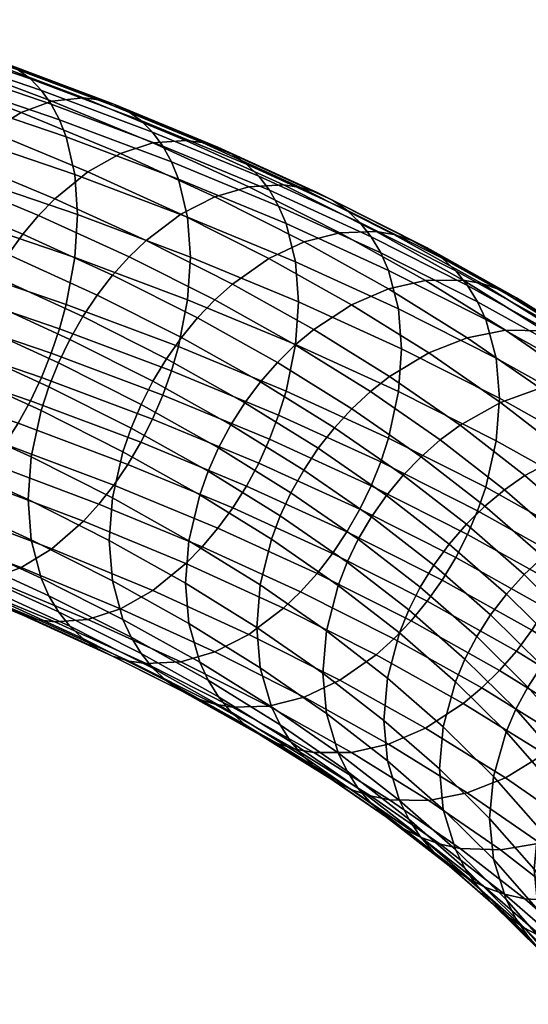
# Model space of a CAD drawing. Extents: x -240 to 240, y -191 to 145.
# Tile 104 of 106: x 148 to 188, y -53 to 24. Entities that reach past the tile are written whole.
import ezdxf

# ---------------------------------------------------------------- set-up
doc = ezdxf.new("R2010")
doc.units = 0
doc.layers.add('ROPE', color=192, linetype='CONTINUOUS')

msp = doc.modelspace()

# ---------------------------------------------------------------- meshes
at = {"layer": 'ROPE'}
mesh = msp.add_polyface(dxfattribs=at)
corners = [(141.95, 4.967, 448.215), (132.393, 7.908, 453.921), (131.934, 5.966, 454.093), (141.458, 3.034, 448.407), (142.585, 8.689, 447.394), (132.985, 11.643, 453.125), (142.783, 12.075, 446.103), (133.17, 15.034, 451.841), (142.585, 15.225, 444.352), (132.985, 18.18, 450.083), (141.95, 18.189, 442.06), (132.393, 21.131, 447.766), (141.458, 19.533, 440.727), (131.934, 22.465, 446.414), (150.652, -0.096, 442.336), (140.85, 1.092, 448.437), (150.005, -2.025, 442.392), (151.175, 1.826, 442.123), (151.851, 5.534, 441.275), (152.061, 8.916, 439.975), (151.851, 12.071, 438.233), (151.175, 15.048, 435.968), (150.652, 16.403, 434.656), (150.005, 17.632, 433.242), (140.85, 20.749, 439.287), (149.239, 18.71, 431.745), (140.131, 21.811, 437.759), (148.366, 19.617, 430.185), (139.31, 22.7, 436.166), (147.396, 20.336, 428.59), (138.399, 23.4, 434.531), (146.348, 20.858, 426.982), (137.414, 23.9, 432.882), (145.239, 21.179, 425.39), (136.372, 24.198, 431.245), (144.088, 21.302, 423.835), (135.291, 24.297, 429.644), (141.739, 20.993, 420.923), (133.084, 23.94, 426.639), (157.99, 15.422, 425.367), (158.8, 14.327, 426.832), (157.066, 16.348, 423.845), (156.04, 17.089, 422.29), (154.93, 17.633, 420.727), (153.756, 17.979, 419.182), (152.539, 18.127, 417.676), (150.053, 17.869, 414.864), (147.623, 16.977, 412.412), (139.443, 20.051, 418.374), (145.193, 15.485, 410.24), (137.147, 18.509, 416.104), (142.708, 13.305, 408.323), (134.798, 16.277, 414.087), (141.49, 11.962, 407.511), (133.648, 14.909, 413.227), (140.316, 10.465, 406.823), (132.538, 13.387, 412.492), (155.456, 13.732, 406.118), (158.015, 14.57, 408.466), (152.897, 12.294, 404.05), (150.28, 10.168, 402.238), (148.997, 8.852, 401.479), (147.761, 7.381, 400.84), (146.593, 5.772, 400.339), (139.207, 8.831, 406.274), (145.512, 4.047, 399.986), (138.181, 7.085, 405.877), (144.539, 2.235, 399.788), (137.256, 5.252, 405.64), (143.686, 0.363, 399.746), (136.447, 3.362, 405.564), (142.965, -1.537, 399.859), (135.762, 1.447, 405.647), (156.138, 5.59, 395.151), (157.483, 6.877, 395.855), (154.842, 4.146, 394.566), (153.617, 2.563, 394.115), (152.484, 0.862, 393.808), (151.463, -0.929, 393.651)]
mesh.append_faces([[corners[k] for k in face] for face in [(0, 1, 2, 3), (4, 5, 1, 0), (6, 7, 5, 4), (8, 9, 7, 6), (10, 11, 9, 8), (12, 13, 11, 10), (14, 3, 15, 16), (17, 0, 3, 14), (18, 4, 0, 17), (19, 6, 4, 18), (20, 8, 6, 19), (21, 10, 8, 20), (22, 12, 10, 21), (23, 24, 12, 22), (25, 26, 24, 23), (27, 28, 26, 25), (29, 30, 28, 27), (31, 32, 30, 29), (33, 34, 32, 31), (35, 36, 34, 33), (37, 38, 36, 35), (39, 25, 23, 40), (41, 27, 25, 39), (42, 29, 27, 41), (43, 31, 29, 42), (44, 33, 31, 43), (45, 35, 33, 44), (46, 37, 35, 45), (47, 48, 37, 46), (49, 50, 48, 47), (51, 52, 50, 49), (53, 54, 52, 51), (55, 56, 54, 53), (57, 47, 46, 58), (59, 49, 47, 57), (60, 51, 49, 59), (61, 53, 51, 60), (62, 55, 53, 61), (63, 64, 55, 62), (65, 66, 64, 63), (67, 68, 66, 65), (69, 70, 68, 67), (71, 72, 70, 69), (73, 61, 60, 74), (75, 62, 61, 73), (76, 63, 62, 75), (77, 65, 63, 76), (78, 67, 65, 77)]])
mesh = msp.add_polyface(dxfattribs=at)
corners = [(160.977, 5.566, 433.477), (152.061, 8.916, 439.975), (151.851, 5.534, 441.275), (160.754, 2.189, 434.787), (160.754, 8.725, 431.744), (151.851, 12.071, 438.233), (160.039, 11.718, 429.508), (151.175, 15.048, 435.968), (159.485, 13.084, 428.218), (150.652, 16.403, 434.656), (158.8, 14.327, 426.832), (150.005, 17.632, 433.242), (169.284, 5.191, 424.89), (169.518, 2.028, 426.614), (168.531, 8.2, 422.684), (167.947, 9.578, 421.418), (167.226, 10.836, 420.061), (166.373, 11.949, 418.63), (157.99, 15.422, 425.367), (165.4, 12.895, 417.148), (157.066, 16.348, 423.845), (164.319, 13.658, 415.637), (156.04, 17.089, 422.29), (163.151, 14.228, 414.121), (154.93, 17.633, 420.727), (161.915, 14.599, 412.626), (153.756, 17.979, 419.182), (160.632, 14.774, 411.172), (152.539, 18.127, 417.676), (158.015, 14.57, 408.466), (150.053, 17.869, 414.864), (176.618, 4.505, 415.518), (177.407, 1.48, 417.691), (176.006, 5.896, 414.277), (175.25, 7.17, 412.951), (174.356, 8.302, 411.557), (173.335, 9.27, 410.116), (172.202, 10.057, 408.651), (170.977, 10.652, 407.186), (169.681, 11.051, 405.744), (168.336, 11.254, 404.345), (165.592, 11.109, 401.751), (162.91, 10.327, 399.513), (155.456, 13.732, 406.118), (160.227, 8.945, 397.554), (152.897, 12.294, 404.05), (157.483, 6.877, 395.855), (150.28, 10.168, 402.238), (183.648, 2.041, 406.799), (184.287, 0.636, 408.013), (182.858, 3.332, 405.505), (181.925, 4.484, 404.15), (180.858, 5.474, 402.754), (179.676, 6.287, 401.338), (178.397, 6.909, 399.926), (177.043, 7.337, 398.54), (175.639, 7.57, 397.199), (172.773, 7.486, 394.724), (169.971, 6.764, 392.603), (167.17, 5.442, 390.76), (164.304, 3.436, 389.18), (162.9, 2.178, 388.534), (156.138, 5.59, 395.151), (185.38, 3.009, 392.36), (186.711, 2.357, 393.716), (183.971, 3.467, 391.033), (182.51, 3.732, 389.754), (179.528, 3.712, 387.405), (176.614, 3.054, 385.406), (173.699, 1.795, 383.687)]
mesh.append_faces([[corners[k] for k in face] for face in [(0, 1, 2, 3), (4, 5, 1, 0), (6, 7, 5, 4), (8, 9, 7, 6), (10, 11, 9, 8), (12, 4, 0, 13), (14, 6, 4, 12), (15, 8, 6, 14), (16, 10, 8, 15), (17, 18, 10, 16), (19, 20, 18, 17), (21, 22, 20, 19), (23, 24, 22, 21), (25, 26, 24, 23), (27, 28, 26, 25), (29, 30, 28, 27), (31, 14, 12, 32), (33, 15, 14, 31), (34, 16, 15, 33), (35, 17, 16, 34), (36, 19, 17, 35), (37, 21, 19, 36), (38, 23, 21, 37), (39, 25, 23, 38), (40, 27, 25, 39), (41, 29, 27, 40), (42, 43, 29, 41), (44, 45, 43, 42), (46, 47, 45, 44), (48, 33, 31, 49), (50, 34, 33, 48), (51, 35, 34, 50), (52, 36, 35, 51), (53, 37, 36, 52), (54, 38, 37, 53), (55, 39, 38, 54), (56, 40, 39, 55), (57, 41, 40, 56), (58, 42, 41, 57), (59, 44, 42, 58), (60, 46, 44, 59), (61, 62, 46, 60), (63, 54, 53, 64), (65, 55, 54, 63), (66, 56, 55, 65), (67, 57, 56, 66), (68, 58, 57, 67), (69, 59, 58, 68)]])
mesh = msp.add_polyface(dxfattribs=at)
corners = [(191.508, -16.62, 406.344), (184.287, -12.587, 414.168), (183.648, -14.458, 414.478), (190.843, -18.477, 406.682), (192.366, -12.995, 405.335), (185.111, -8.943, 413.195), (192.633, -9.639, 403.984), (185.368, -5.581, 411.855), (192.366, -6.459, 402.292), (185.111, -2.407, 410.152), (191.508, -3.398, 400.189), (184.287, 0.636, 408.013), (190.843, -1.979, 399.003), (183.648, 2.041, 406.799), (190.022, -0.67, 397.744), (182.858, 3.332, 405.505), (189.05, 0.503, 396.429), (181.925, 4.484, 404.15), (187.941, 1.518, 395.08), (180.858, 5.474, 402.754), (186.711, 2.357, 393.716), (179.676, 6.287, 401.338), (199.146, -17.205, 397.17), (198.257, -20.81, 398.217), (199.423, -13.855, 395.808), (199.146, -10.668, 394.128), (198.257, -7.588, 392.063), (197.568, -6.153, 390.905), (196.716, -4.826, 389.682), (195.71, -3.631, 388.411), (194.56, -2.591, 387.11), (193.284, -1.724, 385.801), (191.905, -1.042, 384.503), (185.38, 3.009, 392.36), (190.445, -0.552, 383.238), (183.971, 3.467, 391.033), (188.931, -0.254, 382.023), (182.51, 3.732, 389.754), (185.84, -0.206, 379.805), (179.528, 3.712, 387.405), (202.922, -9.12, 381.352), (203.801, -10.467, 382.538), (201.882, -7.903, 380.124), (200.695, -6.837, 378.873), (199.378, -5.942, 377.619), (197.954, -5.229, 376.382), (196.447, -4.707, 375.18), (194.884, -4.374, 374.031), (191.693, -4.257, 371.947), (188.574, -4.782, 370.208), (182.818, -0.798, 377.935), (185.455, -5.907, 368.748), (179.797, -1.991, 376.343), (201.97, -8.985, 366.881), (203.52, -9.541, 368.018), (200.362, -8.619, 365.799), (197.08, -8.431, 363.852), (193.872, -8.887, 362.246), (190.664, -9.943, 360.919), (187.383, -11.677, 359.867), (182.264, -7.711, 367.559), (185.775, -12.801, 359.479), (180.701, -8.87, 367.104), (198.705, -13.101, 354.071), (201.993, -12.715, 355.541), (195.416, -14.087, 352.881), (192.052, -15.75, 351.967), (190.404, -16.839, 351.648), (188.815, -18.091, 351.434), (184.225, -14.088, 359.2), (187.314, -19.494, 351.333), (182.76, -15.522, 359.037), (199.702, -18.329, 344.652), (203.063, -17.415, 345.705), (196.265, -19.919, 343.88)]
mesh.append_faces([[corners[k] for k in face] for face in [(0, 1, 2, 3), (4, 5, 1, 0), (6, 7, 5, 4), (8, 9, 7, 6), (10, 11, 9, 8), (12, 13, 11, 10), (14, 15, 13, 12), (16, 17, 15, 14), (18, 19, 17, 16), (20, 21, 19, 18), (22, 4, 0, 23), (24, 6, 4, 22), (25, 8, 6, 24), (26, 10, 8, 25), (27, 12, 10, 26), (28, 14, 12, 27), (29, 16, 14, 28), (30, 18, 16, 29), (31, 20, 18, 30), (32, 33, 20, 31), (34, 35, 33, 32), (36, 37, 35, 34), (38, 39, 37, 36), (40, 28, 27, 41), (42, 29, 28, 40), (43, 30, 29, 42), (44, 31, 30, 43), (45, 32, 31, 44), (46, 34, 32, 45), (47, 36, 34, 46), (48, 38, 36, 47), (49, 50, 38, 48), (51, 52, 50, 49), (53, 46, 45, 54), (55, 47, 46, 53), (56, 48, 47, 55), (57, 49, 48, 56), (58, 51, 49, 57), (59, 60, 51, 58), (61, 62, 60, 59), (63, 57, 56, 64), (65, 58, 57, 63), (66, 59, 58, 65), (67, 61, 59, 66), (68, 69, 61, 67), (70, 71, 69, 68), (72, 65, 63, 73), (74, 66, 65, 72)]])
mesh = msp.add_polyface(dxfattribs=at)
corners = [(159.485, -3.415, 435.898), (150.652, -0.096, 442.336), (150.005, -2.025, 442.392), (158.8, -5.33, 435.981), (160.039, -1.505, 435.663), (151.175, 1.826, 442.123), (160.754, 2.189, 434.787), (151.851, 5.534, 441.275), (166.373, -10.692, 429.169), (157.99, -7.219, 435.906), (157.066, -9.052, 435.668), (165.4, -12.505, 428.971), (167.226, -8.82, 429.21), (167.947, -6.921, 429.098), (168.531, -5.023, 428.839), (169.284, -1.345, 427.932), (169.518, 2.028, 426.614), (160.977, 5.566, 433.477), (175.25, -12.486, 422.1), (174.356, -14.339, 422.096), (176.006, -10.602, 421.957), (176.618, -8.717, 421.673), (177.407, -5.056, 420.734), (177.653, -1.689, 419.405), (177.407, 1.48, 417.691), (169.284, 5.191, 424.89), (184.287, -12.587, 414.168), (183.648, -14.458, 414.478), (185.111, -8.943, 413.195), (185.368, -5.581, 411.855), (185.111, -2.407, 410.152), (184.287, 0.636, 408.013), (176.618, 4.505, 415.518), (161.546, 0.763, 388.005), (154.842, 4.146, 394.566), (156.138, 5.59, 395.151), (162.9, 2.178, 388.534), (160.267, -0.792, 387.607), (153.617, 2.563, 394.115), (159.084, -2.467, 387.349), (152.484, 0.862, 393.808), (158.018, -4.236, 387.237), (151.463, -0.929, 393.651), (170.717, -0.146, 382.232), (164.304, 3.436, 389.18), (167.17, 5.442, 390.76), (173.699, 1.795, 383.687), (169.256, -1.372, 381.647), (167.848, -2.756, 381.178), (166.516, -4.283, 380.836), (165.286, -5.932, 380.63), (164.177, -7.676, 380.565), (163.205, -9.488, 380.64), (157.084, -6.069, 387.271), (162.384, -11.337, 380.851), (156.295, -7.936, 387.448), (161.719, -13.194, 381.189), (155.656, -9.807, 387.758), (182.818, -0.798, 377.935), (176.614, 3.054, 385.406), (179.528, 3.712, 387.405), (185.84, -0.206, 379.805), (179.797, -1.991, 376.343), (176.706, -3.865, 375.02), (175.192, -5.057, 374.5), (173.732, -6.41, 374.092), (172.353, -7.906, 373.809), (171.077, -9.527, 373.657), (169.927, -11.246, 373.64), (168.92, -13.036, 373.758), (182.264, -7.711, 367.559), (185.455, -5.907, 368.748), (180.701, -8.87, 367.104), (179.194, -10.19, 366.76), (177.769, -11.656, 366.536), (176.453, -13.248, 366.44), (184.225, -14.088, 359.2), (185.775, -12.801, 359.479)]
mesh.append_faces([[corners[k] for k in face] for face in [(0, 1, 2, 3), (4, 5, 1, 0), (6, 7, 5, 4), (8, 9, 10, 11), (12, 3, 9, 8), (13, 0, 3, 12), (14, 4, 0, 13), (15, 6, 4, 14), (16, 17, 6, 15), (18, 12, 8, 19), (20, 13, 12, 18), (21, 14, 13, 20), (22, 15, 14, 21), (23, 16, 15, 22), (24, 25, 16, 23), (26, 21, 20, 27), (28, 22, 21, 26), (29, 23, 22, 28), (30, 24, 23, 29), (31, 32, 24, 30), (33, 34, 35, 36), (37, 38, 34, 33), (39, 40, 38, 37), (41, 42, 40, 39), (43, 44, 45, 46), (47, 36, 44, 43), (48, 33, 36, 47), (49, 37, 33, 48), (50, 39, 37, 49), (51, 41, 39, 50), (52, 53, 41, 51), (54, 55, 53, 52), (56, 57, 55, 54), (58, 59, 60, 61), (62, 46, 59, 58), (63, 43, 46, 62), (64, 47, 43, 63), (65, 48, 47, 64), (66, 49, 48, 65), (67, 50, 49, 66), (68, 51, 50, 67), (69, 52, 51, 68), (70, 63, 62, 71), (72, 64, 63, 70), (73, 65, 64, 72), (74, 66, 65, 73), (75, 67, 66, 74), (76, 73, 72, 77)]])
mesh = msp.add_polyface(dxfattribs=at)
corners = [(146.348, -9.208, 440.977), (137.414, -6.166, 446.877), (136.372, -7.71, 446.098), (145.239, -10.729, 440.242), (147.396, -7.551, 441.571), (138.399, -4.488, 447.512), (148.366, -5.783, 442.009), (139.31, -2.7, 447.989), (149.239, -3.931, 442.283), (140.131, -0.83, 448.298), (150.005, -2.025, 442.392), (140.85, 1.092, 448.437), (150.053, -17.453, 431.305), (141.739, -14.329, 437.365), (139.443, -15.871, 435.095), (147.623, -18.944, 429.133), (152.539, -15.272, 433.222), (144.088, -12.097, 439.382), (153.756, -13.93, 434.034), (154.93, -12.433, 434.722), (156.04, -10.799, 435.271), (157.066, -9.052, 435.668), (157.99, -7.219, 435.906), (158.8, -5.33, 435.981), (147.623, -18.944, 429.133), (139.443, -15.871, 435.095), (137.147, -16.813, 432.546), (145.193, -19.837, 426.681), (158.015, -20.751, 424.907), (155.456, -22.189, 422.839), (144.539, -20.407, 410.327), (137.256, -17.39, 416.178), (136.447, -16.294, 414.713), (143.686, -19.294, 408.896), (145.512, -21.353, 411.809), (138.181, -18.316, 417.7), (146.593, -22.116, 413.32), (139.207, -19.056, 419.255), (147.761, -22.685, 414.835), (140.316, -19.601, 420.818), (148.997, -23.056, 416.331), (141.49, -19.946, 422.364), (150.28, -23.231, 417.785), (142.708, -20.094, 423.869), (152.897, -23.028, 420.491), (155.456, -22.189, 422.839), (150.569, -2.782, 393.647), (143.686, 0.363, 399.746), (144.539, 2.235, 399.788), (151.463, -0.929, 393.651), (149.813, -4.666, 393.79), (142.965, -1.537, 399.859), (149.201, -6.551, 394.074), (142.381, -3.435, 400.118), (148.412, -10.212, 395.013), (141.628, -7.113, 401.025), (148.166, -13.579, 396.342), (141.394, -10.485, 402.343), (148.412, -16.748, 398.056), (141.628, -13.649, 404.067), (149.201, -19.773, 400.229), (142.381, -16.657, 406.273), (149.813, -21.164, 401.47), (142.965, -18.035, 407.539), (150.569, -22.438, 402.796), (151.463, -23.57, 404.19), (152.484, -24.538, 405.631), (153.617, -25.325, 407.096), (154.842, -25.92, 408.561), (156.138, -26.319, 410.003), (157.483, -26.522, 411.402), (157.084, -6.069, 387.271), (158.018, -4.236, 387.237), (156.295, -7.936, 387.448), (155.656, -9.807, 387.758), (154.832, -13.45, 388.731), (154.575, -16.812, 390.071), (154.832, -19.987, 391.774), (155.656, -23.029, 393.913), (156.295, -24.434, 395.128), (157.084, -25.725, 396.421), (158.018, -26.877, 397.776)]
mesh.append_faces([[corners[k] for k in face] for face in [(0, 1, 2, 3), (4, 5, 1, 0), (6, 7, 5, 4), (8, 9, 7, 6), (10, 11, 9, 8), (12, 13, 14, 15), (16, 17, 13, 12), (18, 3, 17, 16), (19, 0, 3, 18), (20, 4, 0, 19), (21, 6, 4, 20), (22, 8, 6, 21), (23, 10, 8, 22), (24, 25, 26, 27), (28, 12, 15, 29), (30, 31, 32, 33), (34, 35, 31, 30), (36, 37, 35, 34), (38, 39, 37, 36), (40, 41, 39, 38), (42, 43, 41, 40), (44, 27, 43, 42), (45, 24, 27, 44), (46, 47, 48, 49), (50, 51, 47, 46), (52, 53, 51, 50), (54, 55, 53, 52), (56, 57, 55, 54), (58, 59, 57, 56), (60, 61, 59, 58), (62, 63, 61, 60), (64, 33, 63, 62), (65, 30, 33, 64), (66, 34, 30, 65), (67, 36, 34, 66), (68, 38, 36, 67), (69, 40, 38, 68), (70, 42, 40, 69), (71, 46, 49, 72), (73, 50, 46, 71), (74, 52, 50, 73), (75, 54, 52, 74), (76, 56, 54, 75), (77, 58, 56, 76), (78, 60, 58, 77), (79, 62, 60, 78), (80, 64, 62, 79), (81, 65, 64, 80)]])
mesh = msp.add_polyface(dxfattribs=at)
corners = [(160.632, -18.625, 426.719), (152.539, -15.272, 433.222), (150.053, -17.453, 431.305), (158.015, -20.751, 424.907), (161.915, -17.309, 427.478), (153.756, -13.93, 434.034), (163.151, -15.838, 428.116), (154.93, -12.433, 434.722), (164.319, -14.229, 428.618), (156.04, -10.799, 435.271), (165.4, -12.505, 428.971), (157.066, -9.052, 435.668), (165.592, -24.213, 418.193), (155.456, -22.189, 422.839), (162.91, -25.595, 416.234), (168.336, -22.145, 419.892), (169.681, -20.858, 420.596), (170.977, -19.414, 421.181), (172.202, -17.831, 421.632), (173.335, -16.13, 421.939), (160.227, -26.377, 413.996), (152.897, -23.028, 420.491), (150.28, -23.231, 417.785), (157.483, -26.522, 411.402), (162.91, -25.595, 416.234), (155.456, -22.189, 422.839), (172.773, -27.836, 411.166), (169.971, -29.157, 409.323), (159.084, -27.868, 399.173), (152.484, -24.538, 405.631), (151.463, -23.57, 404.19), (158.018, -26.877, 397.776), (160.267, -28.68, 400.588), (153.617, -25.325, 407.096), (161.546, -29.303, 402), (154.842, -25.92, 408.561), (162.9, -29.73, 403.387), (156.138, -26.319, 410.003), (164.304, -29.963, 404.727), (167.17, -29.879, 407.202), (169.971, -29.157, 409.323), (160.862, -16.819, 382.198), (154.832, -13.45, 388.731), (155.656, -9.807, 387.758), (161.719, -13.194, 381.189), (160.594, -20.175, 383.549), (154.575, -16.812, 390.071), (160.862, -23.355, 385.241), (154.832, -19.987, 391.774), (161.719, -26.416, 387.344), (155.656, -23.029, 393.913), (162.384, -27.835, 388.53), (156.295, -24.434, 395.128), (163.205, -29.144, 389.789), (157.084, -25.725, 396.421), (164.177, -30.317, 391.104), (165.286, -31.332, 392.453), (166.516, -32.171, 393.817), (167.848, -32.822, 395.173), (169.256, -33.281, 396.5), (170.717, -33.546, 397.779), (173.699, -33.526, 400.128), (168.069, -14.866, 374.005), (162.384, -11.337, 380.851), (163.205, -9.488, 380.64), (168.92, -13.036, 373.758), (167.38, -16.708, 374.373), (166.491, -20.313, 375.42), (166.214, -23.663, 376.782), (166.491, -26.85, 378.462), (167.38, -29.93, 380.528), (168.069, -31.365, 381.685), (168.92, -32.692, 382.908), (169.927, -33.887, 384.179), (171.077, -34.927, 385.48), (172.353, -35.794, 386.79), (171.718, -23.931, 368.402), (172.636, -20.346, 367.316), (171.432, -27.275, 369.776), (171.718, -30.468, 371.444)]
mesh.append_faces([[corners[k] for k in face] for face in [(0, 1, 2, 3), (4, 5, 1, 0), (6, 7, 5, 4), (8, 9, 7, 6), (10, 11, 9, 8), (12, 3, 13, 14), (15, 0, 3, 12), (16, 4, 0, 15), (17, 6, 4, 16), (18, 8, 6, 17), (19, 10, 8, 18), (20, 21, 22, 23), (24, 25, 21, 20), (26, 12, 14, 27), (28, 29, 30, 31), (32, 33, 29, 28), (34, 35, 33, 32), (36, 37, 35, 34), (38, 23, 37, 36), (39, 20, 23, 38), (40, 24, 20, 39), (41, 42, 43, 44), (45, 46, 42, 41), (47, 48, 46, 45), (49, 50, 48, 47), (51, 52, 50, 49), (53, 54, 52, 51), (55, 31, 54, 53), (56, 28, 31, 55), (57, 32, 28, 56), (58, 34, 32, 57), (59, 36, 34, 58), (60, 38, 36, 59), (61, 39, 38, 60), (62, 63, 64, 65), (66, 44, 63, 62), (67, 41, 44, 66), (68, 45, 41, 67), (69, 47, 45, 68), (70, 49, 47, 69), (71, 51, 49, 70), (72, 53, 51, 71), (73, 55, 53, 72), (74, 56, 55, 73), (75, 57, 56, 74), (76, 67, 66, 77), (78, 68, 67, 76), (79, 69, 68, 78)]])
mesh = msp.add_polyface(dxfattribs=at)
corners = [(174.356, -14.339, 422.096), (166.373, -10.692, 429.169), (165.4, -12.505, 428.971), (173.335, -16.13, 421.939), (175.639, -25.829, 412.746), (168.336, -22.145, 419.892), (165.592, -24.213, 418.193), (172.773, -27.836, 411.166), (177.043, -24.572, 413.392), (169.681, -20.858, 420.596), (178.397, -23.157, 413.921), (170.977, -19.414, 421.181), (179.676, -21.601, 414.319), (172.202, -17.831, 421.632), (180.858, -19.926, 414.577), (181.925, -18.158, 414.689), (182.858, -16.325, 414.655), (175.25, -12.486, 422.1), (183.648, -14.458, 414.478), (176.006, -10.602, 421.957), (179.528, -31.609, 403.846), (169.971, -29.157, 409.323), (176.614, -32.868, 402.127), (182.51, -29.668, 405.301), (183.971, -28.442, 405.886), (185.38, -27.057, 406.355), (186.711, -25.531, 406.697), (176.614, -32.868, 402.127), (169.971, -29.157, 409.323), (167.17, -29.879, 407.202), (173.699, -33.526, 400.128), (185.84, -35.527, 396.247), (182.818, -36.72, 394.655), (173.732, -36.476, 388.087), (167.848, -32.822, 395.173), (166.516, -32.171, 393.817), (172.353, -35.794, 386.79), (175.192, -36.966, 389.352), (169.256, -33.281, 396.5), (176.706, -37.264, 390.567), (170.717, -33.546, 397.779), (179.797, -37.312, 392.785), (182.818, -36.72, 394.655), (175.266, -14.941, 366.473), (169.927, -11.246, 373.64), (171.077, -9.527, 373.657), (176.453, -13.248, 366.44), (174.226, -16.708, 366.635), (168.92, -13.036, 373.758), (173.347, -18.52, 366.919), (168.069, -14.866, 374.005), (172.636, -20.346, 367.316), (167.38, -16.708, 374.373), (172.636, -33.568, 373.471), (167.38, -29.93, 380.528), (166.491, -26.85, 378.462), (171.718, -30.468, 371.444), (173.347, -35.018, 374.598), (168.069, -31.365, 381.685), (174.226, -36.365, 375.784), (168.92, -32.692, 382.908), (175.266, -37.582, 377.012), (169.927, -33.887, 384.179), (182.76, -15.522, 359.037), (177.769, -11.656, 366.536), (179.194, -10.19, 366.76), (184.225, -14.088, 359.2), (181.406, -17.085, 358.997), (180.185, -18.752, 359.081), (179.116, -20.496, 359.287), (178.211, -22.288, 359.609), (177.48, -24.099, 360.037), (176.536, -27.664, 361.162), (171.718, -23.931, 368.402), (176.242, -31.002, 362.549), (171.432, -27.275, 369.776), (176.536, -34.2, 364.204), (177.48, -37.321, 366.192), (184.674, -22.668, 351.487), (185.926, -21.027, 351.351), (183.578, -24.388, 351.738), (182.651, -26.161, 352.098), (181.901, -27.955, 352.557), (180.934, -31.5, 353.722), (180.633, -34.831, 355.121), (180.934, -38.036, 356.764), (184.903, -35.428, 346.103), (185.892, -31.904, 344.897), (184.595, -38.753, 347.515)]
mesh.append_faces([[corners[k] for k in face] for face in [(0, 1, 2, 3), (4, 5, 6, 7), (8, 9, 5, 4), (10, 11, 9, 8), (12, 13, 11, 10), (14, 3, 13, 12), (15, 0, 3, 14), (16, 17, 0, 15), (18, 19, 17, 16), (20, 7, 21, 22), (23, 4, 7, 20), (24, 8, 4, 23), (25, 10, 8, 24), (26, 12, 10, 25), (27, 28, 29, 30), (31, 20, 22, 32), (33, 34, 35, 36), (37, 38, 34, 33), (39, 40, 38, 37), (41, 30, 40, 39), (42, 27, 30, 41), (43, 44, 45, 46), (47, 48, 44, 43), (49, 50, 48, 47), (51, 52, 50, 49), (53, 54, 55, 56), (57, 58, 54, 53), (59, 60, 58, 57), (61, 62, 60, 59), (63, 64, 65, 66), (67, 46, 64, 63), (68, 43, 46, 67), (69, 47, 43, 68), (70, 49, 47, 69), (71, 51, 49, 70), (72, 73, 51, 71), (74, 75, 73, 72), (76, 56, 75, 74), (77, 53, 56, 76), (78, 68, 67, 79), (80, 69, 68, 78), (81, 70, 69, 80), (82, 71, 70, 81), (83, 72, 71, 82), (84, 74, 72, 83), (85, 76, 74, 84), (86, 83, 82, 87), (88, 84, 83, 86)]])
mesh = msp.add_polyface(dxfattribs=at)
corners = [(187.941, -23.882, 406.903), (180.858, -19.926, 414.577), (179.676, -21.601, 414.319), (186.711, -25.531, 406.697), (189.05, -22.138, 406.968), (181.925, -18.158, 414.689), (190.022, -20.326, 406.893), (182.858, -16.325, 414.655), (190.843, -18.477, 406.682), (183.648, -14.458, 414.478), (188.931, -33.653, 397.57), (182.51, -29.668, 405.301), (179.528, -31.609, 403.846), (185.84, -35.527, 396.247), (190.445, -32.461, 398.091), (183.971, -28.442, 405.886), (191.905, -31.108, 398.498), (185.38, -27.057, 406.355), (193.284, -29.612, 398.782), (194.56, -27.991, 398.933), (195.71, -26.272, 398.95), (196.716, -24.482, 398.832), (197.568, -22.652, 398.585), (198.257, -20.81, 398.217), (191.508, -16.62, 406.344), (196.447, -36.615, 390.033), (194.884, -37.774, 389.578), (197.954, -35.295, 390.377), (199.378, -33.829, 390.6), (200.695, -32.238, 390.697), (201.882, -30.544, 390.663), (202.922, -28.777, 390.502), (203.801, -26.965, 390.218), (204.512, -25.139, 389.82), (185.926, -21.027, 351.351), (181.406, -17.085, 358.997), (182.76, -15.522, 359.037), (187.314, -19.494, 351.333), (194.581, -20.972, 343.63), (190.404, -16.839, 351.648), (192.052, -15.75, 351.967), (196.265, -19.919, 343.88), (192.957, -22.19, 343.483), (188.815, -18.091, 351.434), (191.423, -23.56, 343.446), (190.004, -25.063, 343.522), (188.725, -26.677, 343.71), (184.674, -22.668, 351.487), (187.605, -28.374, 344.008), (183.578, -24.388, 351.738), (186.658, -30.126, 344.407), (182.651, -26.161, 352.098), (185.892, -31.904, 344.897), (181.901, -27.955, 352.557), (200.011, -24.172, 335.631), (199.702, -18.329, 344.652), (203.514, -22.656, 336.259), (198.294, -25.189, 335.451), (196.64, -26.372, 335.372), (195.076, -27.709, 335.399), (193.631, -29.181, 335.534), (192.328, -30.767, 335.776), (191.186, -32.44, 336.12), (190.221, -34.172, 336.559), (189.44, -35.934, 337.082), (201.539, -29.48, 327.128), (203.283, -28.5, 327.236), (199.858, -30.628, 327.118), (198.269, -31.931, 327.21), (196.8, -33.372, 327.406), (195.475, -34.93, 327.702), (194.315, -36.578, 328.094), (193.334, -38.289, 328.573), (200.991, -36.215, 318.9), (202.602, -34.946, 318.741), (199.502, -37.625, 319.157)]
mesh.append_faces([[corners[k] for k in face] for face in [(0, 1, 2, 3), (4, 5, 1, 0), (6, 7, 5, 4), (8, 9, 7, 6), (10, 11, 12, 13), (14, 15, 11, 10), (16, 17, 15, 14), (18, 3, 17, 16), (19, 0, 3, 18), (20, 4, 0, 19), (21, 6, 4, 20), (22, 8, 6, 21), (23, 24, 8, 22), (25, 14, 10, 26), (27, 16, 14, 25), (28, 18, 16, 27), (29, 19, 18, 28), (30, 20, 19, 29), (31, 21, 20, 30), (32, 22, 21, 31), (33, 23, 22, 32), (34, 35, 36, 37), (38, 39, 40, 41), (42, 43, 39, 38), (44, 37, 43, 42), (45, 34, 37, 44), (46, 47, 34, 45), (48, 49, 47, 46), (50, 51, 49, 48), (52, 53, 51, 50), (54, 41, 55, 56), (57, 38, 41, 54), (58, 42, 38, 57), (59, 44, 42, 58), (60, 45, 44, 59), (61, 46, 45, 60), (62, 48, 46, 61), (63, 50, 48, 62), (64, 52, 50, 63), (65, 57, 54, 66), (67, 58, 57, 65), (68, 59, 58, 67), (69, 60, 59, 68), (70, 61, 60, 69), (71, 62, 61, 70), (72, 63, 62, 71), (73, 68, 67, 74), (75, 69, 68, 73)]])
mesh = msp.add_polyface(dxfattribs=at)
corners = [(191.693, -39.579, 388.389), (185.84, -35.527, 396.247), (182.818, -36.72, 394.655), (188.574, -40.703, 386.929), (194.884, -37.774, 389.578), (188.931, -33.653, 397.57), (176.453, -38.648, 378.263), (171.077, -34.927, 385.48), (169.927, -33.887, 384.179), (175.266, -37.582, 377.012), (177.769, -39.543, 379.517), (172.353, -35.794, 386.79), (179.194, -40.256, 380.755), (173.732, -36.476, 388.087), (180.701, -40.779, 381.957), (175.192, -36.966, 389.352), (182.264, -41.111, 383.105), (176.706, -37.264, 390.567), (185.455, -41.228, 385.189), (179.797, -37.312, 392.785), (188.574, -40.703, 386.929), (182.818, -36.72, 394.655), (178.211, -38.787, 367.289), (173.347, -35.018, 374.598), (172.636, -33.568, 373.471), (177.48, -37.321, 366.192), (179.116, -40.153, 368.437), (174.226, -36.365, 375.784), (180.185, -41.393, 369.62), (181.406, -42.485, 370.82), (182.76, -43.41, 372.018), (184.225, -44.154, 373.195), (185.775, -44.71, 374.332), (187.383, -45.076, 375.414), (190.664, -45.264, 377.361), (193.872, -44.808, 378.967), (181.901, -41.178, 358.712), (176.536, -34.2, 364.204), (180.934, -38.036, 356.764), (182.651, -42.659, 359.778), (183.578, -44.045, 360.887), (184.674, -45.309, 362.025), (185.926, -46.427, 363.174), (187.314, -47.381, 364.314), (188.815, -48.157, 365.429), (190.404, -48.747, 366.5), (192.052, -49.149, 367.514), (195.416, -49.409, 369.322), (184.903, -41.964, 349.145), (180.633, -34.831, 355.121), (184.595, -38.753, 347.515), (185.892, -45.127, 351.052), (186.658, -46.625, 352.086), (187.605, -48.03, 353.157), (188.725, -49.318, 354.249), (190.004, -50.464, 355.345), (191.423, -51.448, 356.427), (192.957, -52.256, 357.478), (188.433, -39.436, 338.329), (184.903, -35.428, 346.103), (185.892, -31.904, 344.897), (189.44, -35.934, 337.082), (188.119, -42.754, 339.753), (188.433, -45.972, 341.371), (189.44, -49.156, 343.236), (190.221, -50.67, 344.239), (191.186, -52.097, 345.27), (192.328, -53.408, 346.315), (191.517, -43.515, 330.417), (192.541, -40.034, 329.128), (191.198, -46.826, 331.855), (191.517, -50.051, 333.46), (192.541, -53.257, 335.283)]
mesh.append_faces([[corners[k] for k in face] for face in [(0, 1, 2, 3), (4, 5, 1, 0), (6, 7, 8, 9), (10, 11, 7, 6), (12, 13, 11, 10), (14, 15, 13, 12), (16, 17, 15, 14), (18, 19, 17, 16), (20, 21, 19, 18), (22, 23, 24, 25), (26, 27, 23, 22), (28, 9, 27, 26), (29, 6, 9, 28), (30, 10, 6, 29), (31, 12, 10, 30), (32, 14, 12, 31), (33, 16, 14, 32), (34, 18, 16, 33), (35, 20, 18, 34), (36, 25, 37, 38), (39, 22, 25, 36), (40, 26, 22, 39), (41, 28, 26, 40), (42, 29, 28, 41), (43, 30, 29, 42), (44, 31, 30, 43), (45, 32, 31, 44), (46, 33, 32, 45), (47, 34, 33, 46), (48, 38, 49, 50), (51, 36, 38, 48), (52, 39, 36, 51), (53, 40, 39, 52), (54, 41, 40, 53), (55, 42, 41, 54), (56, 43, 42, 55), (57, 44, 43, 56), (58, 59, 60, 61), (62, 50, 59, 58), (63, 48, 50, 62), (64, 51, 48, 63), (65, 52, 51, 64), (66, 53, 52, 65), (67, 54, 53, 66), (68, 58, 61, 69), (70, 62, 58, 68), (71, 63, 62, 70), (72, 64, 63, 71)]])

doc.saveas('drawing.dxf')
